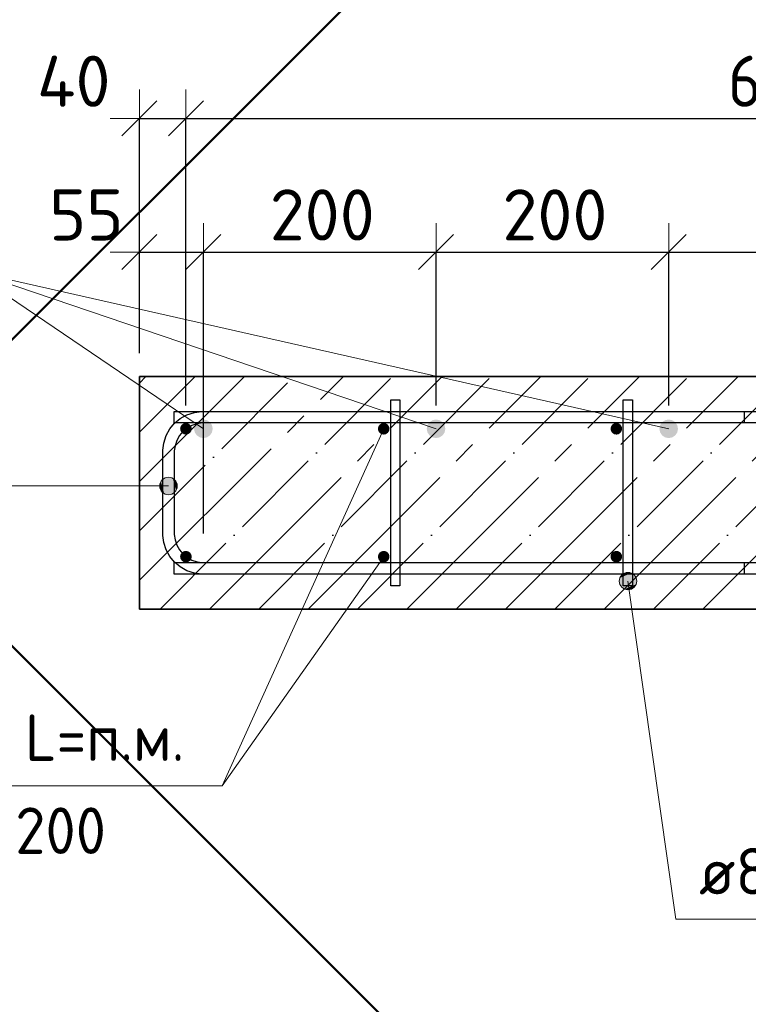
# Model space of a CAD drawing. Header units: millimetres. Extents: x -2995 to 47287, y -2809 to 58122.
# Tile 131 of 143: x 38312 to 38939, y 51518 to 52365. Entities that reach past the tile are written whole.
import ezdxf

# ---------------------------------------------------------------- set-up
doc = ezdxf.new("R2010")
doc.units = ezdxf.units.MM
doc.header["$PDMODE"] = 65
doc.linetypes.add('______11', pattern=[100, 80, -10, 0, -10])
doc.linetypes.add('______5', pattern=[220, 160, -20, 20, -20])
for name, color, linetype, lineweight in [('Standard', 7, 'Continuous', 25), ('Арм.стержн. Арматура края', 96, 'Continuous', 35), ('Арм.стержн. вертикальными 1', 22, 'Continuous', 35), ('Арм.стержн.горизонт. 1', 180, 'Continuous', 35), ('Размерная линия_ общее', 7, 'Continuous', 13)]:
    doc.layers.add(name, color=color, linetype=linetype, lineweight=lineweight)
doc.layers.add('Арм.стержн. вертикальными 2', color=7, linetype='Continuous', lineweight=35, true_color=0x006e00)
doc.layers.add('Арм.стержн.Стяжки', color=7, linetype='Continuous', lineweight=35, true_color=0x501e0f)
doc.styles.add('ISOCPEUR', font='ISOCPEUR')
doc.dimstyles.new('DIMSTYLE_3', dxfattribs={"dimtxt": 44, "dimasz": 50, "dimexe": 0, "dimexo": 0, "dimgap": 22, "dimtad": 2, "dimdec": 0, "dimrnd": 5, "dimzin": 12, "dimdsep": 46, "dimtxsty": 'ISOCPEUR', "dimblk1": 'ALL_ML_STRICH', "dimblk2": 'ALL_ML_STRICH', "dimsah": 1, "dimcen": 0, "dimclrd": 7, "dimclre": 256, "dimclrt": 7, "dimadec": 0, "dimazin": 0, "dimtfac": 1, "dimtdec": 0, "dimtix": 1, "dimtmove": 2, "dimatfit": 3, "dimfxl": 0, "dimtzin": 0, "dimlwd": 0, "dimlwe": -3, "dimarcsym": 0})
doc.dimstyles.new('DIMSTYLE_8', dxfattribs={"dimtxt": 44, "dimasz": 50, "dimexe": 0, "dimexo": 0, "dimgap": 22, "dimtad": 2, "dimdec": 0, "dimrnd": 5, "dimzin": 12, "dimdsep": 46, "dimtxsty": 'ISOCPEUR', "dimblk1": 'ALL_ML_STRICH', "dimblk2": 'ALL_ML_STRICH', "dimsah": 1, "dimcen": 0, "dimclrd": 7, "dimclre": 256, "dimclrt": 7, "dimadec": 0, "dimazin": 0, "dimtfac": 1, "dimtdec": 0, "dimtix": 1, "dimtmove": 2, "dimatfit": 3, "dimfxl": 0, "dimtvp": 1.2, "dimtzin": 0, "dimlwd": 0, "dimlwe": -3, "dimarcsym": 0})

# ---------------------------------------------------------------- blocks, each defined once
blk = doc.blocks.new('ALL_ML_STRICH')
at = {"color": 0, "linetype": 'ByBlock', "lineweight": -2}
for p, q in [((0, -0.5), (0, 0.5)), ((-0.3, -0.3), (0.3, 0.3)), ((-1, 0), (0.5, 0))]:
    blk.add_line(p, q, dxfattribs=at)
blk = doc.blocks.new('*D465')
at = {"layer": 'DEFPOINTS', "color": 7, "linetype": 'Continuous', "lineweight": 13, "transparency": 33554687}
for p in [(38415.24, 52280.28), (38415.24, 52058.34), (38455.24, 52013.34)]:
    blk.add_point(p, dxfattribs=at)
at = {"layer": 'Размерная линия_ общее', "color": 253, "linetype": 'Continuous', "lineweight": -2, "true_color": 0xa0a0a0, "transparency": 33554687}
for p, q in [((38415.24, 52078.34), (38415.24, 52280.28)), ((38455.24, 52033.34), (38455.24, 52280.28))]:
    blk.add_line(p, q, dxfattribs=at)
at = {"layer": 'Размерная линия_ общее', "color": 7, "linetype": 'Continuous', "lineweight": -2, "transparency": 33554687}
blk.add_line((38415.24, 52280.28), (38455.24, 52280.28), dxfattribs=at)
at = {"layer": 'Размерная линия_ общее', "color": 7, "linetype": 'Continuous', "lineweight": 13, "transparency": 33554687, "xscale": 50, "yscale": 50, "zscale": 50, "rotation": 180}
blk.add_blockref('ALL_ML_STRICH', (38415.24, 52280.28), dxfattribs=at)
at = {"layer": 'Размерная линия_ общее', "color": 7, "linetype": 'Continuous', "lineweight": 13, "transparency": 33554687, "xscale": 50, "yscale": 50, "zscale": 50}
blk.add_blockref('ALL_ML_STRICH', (38455.24, 52280.28), dxfattribs=at)
at = {"layer": 'Размерная линия_ общее', "color": 7, "linetype": 'Continuous', "lineweight": 13, "transparency": 33554687, "insert": (38358.82, 52312.28), "char_height": 44, "width": 88, "attachment_point": 5, "style": 'ISOCPEUR'}
blk.add_mtext('\\A1;{40}', dxfattribs=at)
blk = doc.blocks.new('*D466')
at = {"layer": 'DEFPOINTS', "color": 7, "linetype": 'Continuous', "lineweight": 13, "transparency": 33554687}
for p in [(38455.24, 52280.28), (38455.24, 52013.34), (39655.24, 52013.34)]:
    blk.add_point(p, dxfattribs=at)
at = {"layer": 'Размерная линия_ общее', "color": 253, "linetype": 'Continuous', "lineweight": -2, "true_color": 0xa0a0a0, "transparency": 33554687}
for p, q in [((38455.24, 52033.34), (38455.24, 52280.28)), ((39655.24, 52033.34), (39655.24, 52280.28))]:
    blk.add_line(p, q, dxfattribs=at)
at = {"layer": 'Размерная линия_ общее', "color": 7, "linetype": 'Continuous', "lineweight": -2, "transparency": 33554687}
blk.add_line((38455.24, 52280.28), (39655.24, 52280.28), dxfattribs=at)
at = {"layer": 'Размерная линия_ общее', "color": 7, "linetype": 'Continuous', "lineweight": 13, "transparency": 33554687, "xscale": 50, "yscale": 50, "zscale": 50, "rotation": 180}
blk.add_blockref('ALL_ML_STRICH', (38455.24, 52280.28), dxfattribs=at)
at = {"layer": 'Размерная линия_ общее', "color": 7, "linetype": 'Continuous', "lineweight": 13, "transparency": 33554687, "xscale": 50, "yscale": 50, "zscale": 50}
blk.add_blockref('ALL_ML_STRICH', (39655.24, 52280.28), dxfattribs=at)
at = {"layer": 'Размерная линия_ общее', "color": 7, "linetype": 'Continuous', "lineweight": 13, "transparency": 33554687, "insert": (38921.24, 52334.28), "char_height": 44, "width": 2.2, "attachment_point": 1, "line_spacing_factor": 0.60241, "style": 'ISOCPEUR'}
blk.add_mtext('\\W0.91;6х200=1200', dxfattribs=at)
blk = doc.blocks.new('*D469')
at = {"layer": 'DEFPOINTS', "color": 7, "linetype": 'Continuous', "lineweight": 13, "transparency": 33554687}
for p in [(38415.24, 52165.31), (38415.24, 52058.34), (38470.24, 51903.34)]:
    blk.add_point(p, dxfattribs=at)
at = {"layer": 'Размерная линия_ общее', "color": 253, "linetype": 'Continuous', "lineweight": -2, "true_color": 0xa0a0a0, "transparency": 33554687}
for p, q in [((38415.24, 52078.34), (38415.24, 52165.31)), ((38470.24, 51923.34), (38470.24, 52165.31))]:
    blk.add_line(p, q, dxfattribs=at)
at = {"layer": 'Размерная линия_ общее', "color": 7, "linetype": 'Continuous', "lineweight": -2, "transparency": 33554687}
blk.add_line((38415.24, 52165.31), (38470.24, 52165.31), dxfattribs=at)
at = {"layer": 'Размерная линия_ общее', "color": 7, "linetype": 'Continuous', "lineweight": 13, "transparency": 33554687, "xscale": 50, "yscale": 50, "zscale": 50, "rotation": 180}
blk.add_blockref('ALL_ML_STRICH', (38415.24, 52165.31), dxfattribs=at)
at = {"layer": 'Размерная линия_ общее', "color": 7, "linetype": 'Continuous', "lineweight": 13, "transparency": 33554687, "xscale": 50, "yscale": 50, "zscale": 50}
blk.add_blockref('ALL_ML_STRICH', (38470.24, 52165.31), dxfattribs=at)
at = {"layer": 'Размерная линия_ общее', "color": 7, "linetype": 'Continuous', "lineweight": 13, "transparency": 33554687, "insert": (38369.63, 52197.27), "char_height": 44, "width": 88, "attachment_point": 5, "style": 'ISOCPEUR'}
blk.add_mtext('\\A1;{55}', dxfattribs=at)
blk = doc.blocks.new('*D470')
at = {"layer": 'DEFPOINTS', "color": 7, "linetype": 'Continuous', "lineweight": 13, "transparency": 33554687}
for p in [(38470.24, 52165.31), (38670.24, 52013.34), (38470.24, 51903.34)]:
    blk.add_point(p, dxfattribs=at)
at = {"layer": 'Размерная линия_ общее', "color": 253, "linetype": 'Continuous', "lineweight": -2, "true_color": 0xa0a0a0, "transparency": 33554687}
for p, q in [((38470.24, 51923.34), (38470.24, 52165.31)), ((38670.24, 52033.34), (38670.24, 52165.31))]:
    blk.add_line(p, q, dxfattribs=at)
at = {"layer": 'Размерная линия_ общее', "color": 7, "linetype": 'Continuous', "lineweight": -2, "transparency": 33554687}
blk.add_line((38470.24, 52165.31), (38670.24, 52165.31), dxfattribs=at)
at = {"layer": 'Размерная линия_ общее', "color": 7, "linetype": 'Continuous', "lineweight": 13, "transparency": 33554687, "xscale": 50, "yscale": 50, "zscale": 50, "rotation": 180}
blk.add_blockref('ALL_ML_STRICH', (38470.24, 52165.31), dxfattribs=at)
at = {"layer": 'Размерная линия_ общее', "color": 7, "linetype": 'Continuous', "lineweight": 13, "transparency": 33554687, "xscale": 50, "yscale": 50, "zscale": 50}
blk.add_blockref('ALL_ML_STRICH', (38670.24, 52165.31), dxfattribs=at)
at = {"layer": 'Размерная линия_ общее', "color": 7, "linetype": 'Continuous', "lineweight": 13, "transparency": 33554687, "insert": (38572.44, 52197.31), "char_height": 44, "width": 132, "attachment_point": 5, "style": 'ISOCPEUR'}
blk.add_mtext('\\A1;{200}', dxfattribs=at)
blk = doc.blocks.new('*D471')
at = {"layer": 'DEFPOINTS', "color": 7, "linetype": 'Continuous', "lineweight": 13, "transparency": 33554687}
for p in [(38670.24, 52165.31), (38670.24, 52013.34), (38870.24, 52013.34)]:
    blk.add_point(p, dxfattribs=at)
at = {"layer": 'Размерная линия_ общее', "color": 253, "linetype": 'Continuous', "lineweight": -2, "true_color": 0xa0a0a0, "transparency": 33554687}
for p, q in [((38670.24, 52033.34), (38670.24, 52165.31)), ((38870.24, 52033.34), (38870.24, 52165.31))]:
    blk.add_line(p, q, dxfattribs=at)
at = {"layer": 'Размерная линия_ общее', "color": 7, "linetype": 'Continuous', "lineweight": -2, "transparency": 33554687}
blk.add_line((38670.24, 52165.31), (38870.24, 52165.31), dxfattribs=at)
at = {"layer": 'Размерная линия_ общее', "color": 7, "linetype": 'Continuous', "lineweight": 13, "transparency": 33554687, "xscale": 50, "yscale": 50, "zscale": 50, "rotation": 180}
blk.add_blockref('ALL_ML_STRICH', (38670.24, 52165.31), dxfattribs=at)
at = {"layer": 'Размерная линия_ общее', "color": 7, "linetype": 'Continuous', "lineweight": 13, "transparency": 33554687, "xscale": 50, "yscale": 50, "zscale": 50}
blk.add_blockref('ALL_ML_STRICH', (38870.24, 52165.31), dxfattribs=at)
at = {"layer": 'Размерная линия_ общее', "color": 7, "linetype": 'Continuous', "lineweight": 13, "transparency": 33554687, "insert": (38772.44, 52197.31), "char_height": 44, "width": 132, "attachment_point": 5, "style": 'ISOCPEUR'}
blk.add_mtext('\\A1;{200}', dxfattribs=at)
blk = doc.blocks.new('*D472')
at = {"layer": 'DEFPOINTS', "color": 7, "linetype": 'Continuous', "lineweight": 13, "transparency": 33554687}
for p in [(38870.24, 52165.31), (38870.24, 52013.34), (39410.24, 52013.34)]:
    blk.add_point(p, dxfattribs=at)
at = {"layer": 'Размерная линия_ общее', "color": 253, "linetype": 'Continuous', "lineweight": -2, "true_color": 0xa0a0a0, "transparency": 33554687}
for p, q in [((38870.24, 52033.34), (38870.24, 52165.31)), ((39410.24, 52033.34), (39410.24, 52165.31))]:
    blk.add_line(p, q, dxfattribs=at)
at = {"layer": 'Размерная линия_ общее', "color": 7, "linetype": 'Continuous', "lineweight": -2, "transparency": 33554687}
blk.add_line((38870.24, 52165.31), (39410.24, 52165.31), dxfattribs=at)
at = {"layer": 'Размерная линия_ общее', "color": 7, "linetype": 'Continuous', "lineweight": 13, "transparency": 33554687, "xscale": 50, "yscale": 50, "zscale": 50, "rotation": 180}
blk.add_blockref('ALL_ML_STRICH', (38870.24, 52165.31), dxfattribs=at)
at = {"layer": 'Размерная линия_ общее', "color": 7, "linetype": 'Continuous', "lineweight": 13, "transparency": 33554687, "xscale": 50, "yscale": 50, "zscale": 50}
blk.add_blockref('ALL_ML_STRICH', (39410.24, 52165.31), dxfattribs=at)
at = {"layer": 'Размерная линия_ общее', "color": 7, "linetype": 'Continuous', "lineweight": 13, "transparency": 33554687, "insert": (39140.24, 52197.31), "char_height": 44, "width": 132, "attachment_point": 5, "style": 'ISOCPEUR'}
blk.add_mtext('\\A1;{540}', dxfattribs=at)

msp = doc.modelspace()

# ---------------------------------------------------------------- hatches: boundary and pattern name
at = {"layer": 'Арм.стержн. Арматура края', "linetype": 'Continuous', "lineweight": 13, "transparency": 33554687}
for points in [[(38436.49, 51970.61), (38440.24, 51956.66), (38440.24, 51971.66)], [(38440.24, 51971.66), (38440.24, 51956.66), (38443.99, 51957.71)], [(38440.24, 51971.66), (38443.99, 51957.71), (38443.99, 51970.61)], [(38433.79, 51960.41), (38433.79, 51967.91), (38432.74, 51964.16)], [(38433.79, 51967.91), (38436.49, 51957.71), (38436.49, 51970.61)], [(38433.79, 51967.91), (38433.79, 51960.41), (38436.49, 51957.71)], [(38436.49, 51970.61), (38436.49, 51957.71), (38440.24, 51956.66)], [(38443.99, 51970.61), (38443.99, 51957.71), (38446.69, 51960.41)], [(38443.99, 51970.61), (38446.69, 51960.41), (38446.69, 51967.91)], [(38446.69, 51967.91), (38446.69, 51960.41), (38447.74, 51964.16)]]:
    msp.add_hatch(color=7, dxfattribs=at).paths.add_polyline_path(points)
at = {"layer": 'Арм.стержн. вертикальными 1', "linetype": 'Continuous', "lineweight": 50, "transparency": 33554687}
for points in [[(38458.77, 52009.81), (38459.86, 52011.43), (38460.24, 52013.34), (38459.86, 52015.26), (38458.77, 52016.88), (38457.15, 52017.96), (38455.24, 52018.34), (38453.33, 52017.96), (38451.7, 52016.88), (38450.62, 52015.26), (38450.24, 52013.34), (38450.62, 52011.43), (38451.7, 52009.81), (38453.33, 52008.72), (38455.24, 52008.34), (38457.15, 52008.72)], [(38628.77, 52009.81), (38629.86, 52011.43), (38630.24, 52013.34), (38629.86, 52015.26), (38628.77, 52016.88), (38627.15, 52017.96), (38625.24, 52018.34), (38623.33, 52017.96), (38621.7, 52016.88), (38620.62, 52015.26), (38620.24, 52013.34), (38620.62, 52011.43), (38621.7, 52009.81), (38623.33, 52008.72), (38625.24, 52008.34), (38627.15, 52008.72)], [(38828.77, 52009.81), (38829.86, 52011.43), (38830.24, 52013.34), (38829.86, 52015.26), (38828.77, 52016.88), (38827.15, 52017.96), (38825.24, 52018.34), (38823.33, 52017.96), (38821.7, 52016.88), (38820.62, 52015.26), (38820.24, 52013.34), (38820.62, 52011.43), (38821.7, 52009.81), (38823.33, 52008.72), (38825.24, 52008.34), (38827.15, 52008.72)], [(38458.77, 51899.81), (38459.86, 51901.43), (38460.24, 51903.34), (38459.86, 51905.26), (38458.77, 51906.88), (38457.15, 51907.96), (38455.24, 51908.34), (38453.33, 51907.96), (38451.7, 51906.88), (38450.62, 51905.26), (38450.24, 51903.34), (38450.62, 51901.43), (38451.7, 51899.81), (38453.33, 51898.72), (38455.24, 51898.34), (38457.15, 51898.72)], [(38628.77, 51899.81), (38629.86, 51901.43), (38630.24, 51903.34), (38629.86, 51905.26), (38628.77, 51906.88), (38627.15, 51907.96), (38625.24, 51908.34), (38623.33, 51907.96), (38621.7, 51906.88), (38620.62, 51905.26), (38620.24, 51903.34), (38620.62, 51901.43), (38621.7, 51899.81), (38623.33, 51898.72), (38625.24, 51898.34), (38627.15, 51898.72)], [(38828.77, 51899.81), (38829.86, 51901.43), (38830.24, 51903.34), (38829.86, 51905.26), (38828.77, 51906.88), (38827.15, 51907.96), (38825.24, 51908.34), (38823.33, 51907.96), (38821.7, 51906.88), (38820.62, 51905.26), (38820.24, 51903.34), (38820.62, 51901.43), (38821.7, 51899.81), (38823.33, 51898.72), (38825.24, 51898.34), (38827.15, 51898.72)]]:
    msp.add_hatch(color=4, dxfattribs=at).paths.add_polyline_path(points)
at = {"layer": 'Арм.стержн. вертикальными 2', "linetype": 'Continuous', "lineweight": 50, "transparency": 33554687}
for points in [[(38475.9, 52007.69), (38477.63, 52010.28), (38478.24, 52013.34), (38477.63, 52016.4), (38475.9, 52019), (38473.3, 52020.73), (38470.24, 52021.34), (38467.18, 52020.73), (38464.58, 52019), (38462.85, 52016.4), (38462.24, 52013.34), (38462.85, 52010.28), (38464.58, 52007.69), (38467.18, 52005.95), (38470.24, 52005.34), (38473.3, 52005.95)], [(38675.9, 52007.69), (38677.63, 52010.28), (38678.24, 52013.34), (38677.63, 52016.4), (38675.9, 52019), (38673.3, 52020.73), (38670.24, 52021.34), (38667.18, 52020.73), (38664.58, 52019), (38662.85, 52016.4), (38662.24, 52013.34), (38662.85, 52010.28), (38664.58, 52007.69), (38667.18, 52005.95), (38670.24, 52005.34), (38673.3, 52005.95)], [(38875.9, 52007.69), (38877.63, 52010.28), (38878.24, 52013.34), (38877.63, 52016.4), (38875.9, 52019), (38873.3, 52020.73), (38870.24, 52021.34), (38867.18, 52020.73), (38864.58, 52019), (38862.85, 52016.4), (38862.24, 52013.34), (38862.85, 52010.28), (38864.58, 52007.69), (38867.18, 52005.95), (38870.24, 52005.34), (38873.3, 52005.95)]]:
    msp.add_hatch(color=7, dxfattribs=at).paths.add_polyline_path(points)
at = {"layer": 'Арм.стержн.Стяжки', "linetype": 'Continuous', "lineweight": 13, "transparency": 33554687}
for points in [[(38828.33, 51885.15), (38841.1, 51886.96), (38838.05, 51889.25)], [(38828.33, 51885.15), (38838.05, 51889.25), (38830.62, 51888.21)], [(38830.62, 51888.21), (38838.05, 51889.25), (38834.19, 51889.77)], [(38827.81, 51881.29), (38842.67, 51883.39), (38841.1, 51886.96)], [(38827.81, 51881.29), (38841.1, 51886.96), (38828.33, 51885.15)], [(38829.38, 51877.73), (38842.67, 51883.39), (38827.81, 51881.29)], [(38829.38, 51877.73), (38842.15, 51879.53), (38842.67, 51883.39)], [(38832.43, 51875.43), (38842.15, 51879.53), (38829.38, 51877.73)], [(38832.43, 51875.43), (38839.85, 51876.48), (38842.15, 51879.53)], [(38839.85, 51876.48), (38832.43, 51875.43), (38836.29, 51874.92)]]:
    msp.add_hatch(color=7, dxfattribs=at).paths.add_polyline_path(points)

# ---------------------------------------------------------------- linework, layer by layer
at = {"layer": 'Standard', "color": 253, "linetype": '______11', "lineweight": -3, "true_color": 0xababab, "transparency": 33554687}
for p, q in [((38415.24, 52010.29), (38463.3, 52058.34)), ((38415.24, 51925.43), (38548.15, 52058.34)), ((38433, 51858.34), (38633, 52058.34)), ((38517.86, 51858.34), (38717.86, 52058.34)), ((38602.71, 51858.34), (38802.71, 52058.34)), ((38687.56, 51858.34), (38887.56, 52058.34)), ((38772.41, 51858.34), (38972.41, 52058.34)), ((38857.27, 51858.34), (39057.27, 52058.34))]:
    msp.add_line(p, q, dxfattribs=at)
at = {"layer": 'Standard', "color": 253, "linetype": '______5', "lineweight": -3, "true_color": 0xababab, "transparency": 33554687}
for p, q in [((38415.24, 52052.71), (38420.87, 52058.34)), ((38415.24, 51967.86), (38505.72, 52058.34)), ((38415.24, 51883.01), (38590.58, 52058.34)), ((38475.43, 51858.34), (38675.43, 52058.34)), ((38560.28, 51858.34), (38760.28, 52058.34)), ((38645.13, 51858.34), (38845.13, 52058.34)), ((38729.99, 51858.34), (38929.99, 52058.34)), ((38814.84, 51858.34), (39014.84, 52058.34)), ((38899.69, 51858.34), (39099.69, 52058.34))]:
    msp.add_line(p, q, dxfattribs=at)
at = {"layer": 'Standard', "color": 7, "linetype": 'Continuous', "lineweight": 35, "transparency": 33554687}
for p, q in [((38415.24, 52058.34), (38415.24, 51858.34)), ((39865.24, 52058.34), (38415.24, 52058.34)), ((38415.24, 51858.34), (39865.24, 51858.34))]:
    msp.add_line(p, q, dxfattribs=at)
at = {"layer": 'Standard', "color": 7, "linetype": 'Continuous', "lineweight": 13, "transparency": 33554687}
msp.add_line((38625.24, 52013.34), (38486.38, 51706.36), dxfattribs=at)
at = {"layer": 'Standard', "color": 7, "linetype": 'Continuous', "lineweight": 50, "transparency": 33554687}
msp.add_lwpolyline([(38173.82, 51958.34), (39140.24, 50991.92), (40106.66, 51958.34), (39140.24, 52924.76), (38173.82, 51958.34)], dxfattribs=at)
at = {"layer": 'Арм.стержн. Арматура края', "color": 7, "linetype": 'Continuous', "lineweight": 13, "transparency": 33554687}
for p, q in [((38440.24, 51971.66), (38440.24, 51971.66)), ((37937.15, 51964.16), (38333.15, 51964.16)), ((38333.15, 51964.16), (38440.24, 51964.16)), ((38432.74, 51964.16), (38432.74, 51964.16)), ((38447.74, 51964.16), (38447.74, 51964.16)), ((38440.24, 51956.66), (38440.24, 51956.66))]:
    msp.add_line(p, q, dxfattribs=at)
at = {"layer": 'Арм.стержн. Арматура края', "color": 4, "linetype": 'Continuous', "lineweight": 25, "transparency": 33554687}
msp.add_lwpolyline([(38935.24, 52018.34), (38469.28, 52018.34), (38464.76, 52017.71), (38460.18, 52016.2), (38455.99, 52013.86), (38452.58, 52011.01), (38449.73, 52007.59), (38447.38, 52003.4), (38445.87, 51998.82), (38445.24, 51994.3), (38445.24, 51922.38), (38445.87, 51917.86), (38447.38, 51913.28), (38449.73, 51909.09), (38452.58, 51905.68), (38455.99, 51902.83), (38460.18, 51900.48), (38464.76, 51898.97), (38469.28, 51898.34), (38935.24, 51898.34), (38935.24, 51888.34), (38468.59, 51888.34), (38462.49, 51889.19), (38456.14, 51891.28), (38450.29, 51894.56), (38445.48, 51898.58), (38441.46, 51903.39), (38438.18, 51909.24), (38436.09, 51915.59), (38435.24, 51921.69), (38435.24, 51995), (38436.09, 52001.1), (38438.18, 52007.45), (38441.46, 52013.29), (38445.48, 52018.11), (38450.29, 52022.13), (38456.14, 52025.4), (38462.49, 52027.49), (38468.59, 52028.34), (38935.24, 52028.34), (38935.24, 52018.34)], dxfattribs=at)
msp.add_lwpolyline([(38935.24, 52018.34), (38469.28, 52018.34), (38464.76, 52017.71), (38460.18, 52016.2), (38455.99, 52013.86), (38452.58, 52011.01), (38449.73, 52007.59), (38447.38, 52003.4), (38445.87, 51998.82), (38445.24, 51994.3), (38445.24, 51922.38), (38445.87, 51917.86), (38447.38, 51913.28), (38449.73, 51909.09), (38452.58, 51905.68), (38455.99, 51902.83), (38460.18, 51900.48), (38464.76, 51898.97), (38469.28, 51898.34), (38935.24, 51898.34), (38935.24, 51888.34), (38468.59, 51888.34), (38462.49, 51889.19), (38456.14, 51891.28), (38450.29, 51894.56), (38445.48, 51898.58), (38441.46, 51903.39), (38438.18, 51909.24), (38436.09, 51915.59), (38435.24, 51921.69), (38435.24, 51995), (38436.09, 52001.1), (38438.18, 52007.45), (38441.46, 52013.29), (38445.48, 52018.11), (38450.29, 52022.13), (38456.14, 52025.4), (38462.49, 52027.49), (38468.59, 52028.34), (38935.24, 52028.34), (38935.24, 52018.34)], dxfattribs=at)
msp.add_lwpolyline([(38935.24, 52018.34), (38469.28, 52018.34), (38464.76, 52017.71), (38460.18, 52016.2), (38455.99, 52013.86), (38452.58, 52011.01), (38449.73, 52007.59), (38447.38, 52003.4), (38445.87, 51998.82), (38445.24, 51994.3), (38445.24, 51922.38), (38445.87, 51917.86), (38447.38, 51913.28), (38449.73, 51909.09), (38452.58, 51905.68), (38455.99, 51902.83), (38460.18, 51900.48), (38464.76, 51898.97), (38469.28, 51898.34), (38935.24, 51898.34), (38935.24, 51888.34), (38468.59, 51888.34), (38462.49, 51889.19), (38456.14, 51891.28), (38450.29, 51894.56), (38445.48, 51898.58), (38441.46, 51903.39), (38438.18, 51909.24), (38436.09, 51915.59), (38435.24, 51921.69), (38435.24, 51995), (38436.09, 52001.1), (38438.18, 52007.45), (38441.46, 52013.29), (38445.48, 52018.11), (38450.29, 52022.13), (38456.14, 52025.4), (38462.49, 52027.49), (38468.59, 52028.34), (38935.24, 52028.34), (38935.24, 52018.34)], dxfattribs=at)
msp.add_lwpolyline([(38935.24, 52018.34), (38469.28, 52018.34), (38464.76, 52017.71), (38460.18, 52016.2), (38455.99, 52013.86), (38452.58, 52011.01), (38449.73, 52007.59), (38447.38, 52003.4), (38445.87, 51998.82), (38445.24, 51994.3), (38445.24, 51922.38), (38445.87, 51917.86), (38447.38, 51913.28), (38449.73, 51909.09), (38452.58, 51905.68), (38455.99, 51902.83), (38460.18, 51900.48), (38464.76, 51898.97), (38469.28, 51898.34), (38935.24, 51898.34), (38935.24, 51888.34), (38468.59, 51888.34), (38462.49, 51889.19), (38456.14, 51891.28), (38450.29, 51894.56), (38445.48, 51898.58), (38441.46, 51903.39), (38438.18, 51909.24), (38436.09, 51915.59), (38435.24, 51921.69), (38435.24, 51995), (38436.09, 52001.1), (38438.18, 52007.45), (38441.46, 52013.29), (38445.48, 52018.11), (38450.29, 52022.13), (38456.14, 52025.4), (38462.49, 52027.49), (38468.59, 52028.34), (38935.24, 52028.34), (38935.24, 52018.34)], dxfattribs=at)
msp.add_lwpolyline([(38935.24, 52018.34), (38469.28, 52018.34), (38464.76, 52017.71), (38460.18, 52016.2), (38455.99, 52013.86), (38452.58, 52011.01), (38449.73, 52007.59), (38447.38, 52003.4), (38445.87, 51998.82), (38445.24, 51994.3), (38445.24, 51922.38), (38445.87, 51917.86), (38447.38, 51913.28), (38449.73, 51909.09), (38452.58, 51905.68), (38455.99, 51902.83), (38460.18, 51900.48), (38464.76, 51898.97), (38469.28, 51898.34), (38935.24, 51898.34), (38935.24, 51888.34), (38468.59, 51888.34), (38462.49, 51889.19), (38456.14, 51891.28), (38450.29, 51894.56), (38445.48, 51898.58), (38441.46, 51903.39), (38438.18, 51909.24), (38436.09, 51915.59), (38435.24, 51921.69), (38435.24, 51995), (38436.09, 52001.1), (38438.18, 52007.45), (38441.46, 52013.29), (38445.48, 52018.11), (38450.29, 52022.13), (38456.14, 52025.4), (38462.49, 52027.49), (38468.59, 52028.34), (38935.24, 52028.34), (38935.24, 52018.34)], dxfattribs=at)
msp.add_lwpolyline([(38935.24, 52018.34), (38469.28, 52018.34), (38464.76, 52017.71), (38460.18, 52016.2), (38455.99, 52013.86), (38452.58, 52011.01), (38449.73, 52007.59), (38447.38, 52003.4), (38445.87, 51998.82), (38445.24, 51994.3), (38445.24, 51922.38), (38445.87, 51917.86), (38447.38, 51913.28), (38449.73, 51909.09), (38452.58, 51905.68), (38455.99, 51902.83), (38460.18, 51900.48), (38464.76, 51898.97), (38469.28, 51898.34), (38935.24, 51898.34), (38935.24, 51888.34), (38468.59, 51888.34), (38462.49, 51889.19), (38456.14, 51891.28), (38450.29, 51894.56), (38445.48, 51898.58), (38441.46, 51903.39), (38438.18, 51909.24), (38436.09, 51915.59), (38435.24, 51921.69), (38435.24, 51995), (38436.09, 52001.1), (38438.18, 52007.45), (38441.46, 52013.29), (38445.48, 52018.11), (38450.29, 52022.13), (38456.14, 52025.4), (38462.49, 52027.49), (38468.59, 52028.34), (38935.24, 52028.34), (38935.24, 52018.34)], dxfattribs=at)
msp.add_lwpolyline([(38935.24, 52018.34), (38469.28, 52018.34), (38464.76, 52017.71), (38460.18, 52016.2), (38455.99, 52013.86), (38452.58, 52011.01), (38449.73, 52007.59), (38447.38, 52003.4), (38445.87, 51998.82), (38445.24, 51994.3), (38445.24, 51922.38), (38445.87, 51917.86), (38447.38, 51913.28), (38449.73, 51909.09), (38452.58, 51905.68), (38455.99, 51902.83), (38460.18, 51900.48), (38464.76, 51898.97), (38469.28, 51898.34), (38935.24, 51898.34), (38935.24, 51888.34), (38468.59, 51888.34), (38462.49, 51889.19), (38456.14, 51891.28), (38450.29, 51894.56), (38445.48, 51898.58), (38441.46, 51903.39), (38438.18, 51909.24), (38436.09, 51915.59), (38435.24, 51921.69), (38435.24, 51995), (38436.09, 52001.1), (38438.18, 52007.45), (38441.46, 52013.29), (38445.48, 52018.11), (38450.29, 52022.13), (38456.14, 52025.4), (38462.49, 52027.49), (38468.59, 52028.34), (38935.24, 52028.34), (38935.24, 52018.34)], dxfattribs=at)
msp.add_lwpolyline([(38935.24, 52018.34), (38469.28, 52018.34), (38464.76, 52017.71), (38460.18, 52016.2), (38455.99, 52013.86), (38452.58, 52011.01), (38449.73, 52007.59), (38447.38, 52003.4), (38445.87, 51998.82), (38445.24, 51994.3), (38445.24, 51922.38), (38445.87, 51917.86), (38447.38, 51913.28), (38449.73, 51909.09), (38452.58, 51905.68), (38455.99, 51902.83), (38460.18, 51900.48), (38464.76, 51898.97), (38469.28, 51898.34), (38935.24, 51898.34), (38935.24, 51888.34), (38468.59, 51888.34), (38462.49, 51889.19), (38456.14, 51891.28), (38450.29, 51894.56), (38445.48, 51898.58), (38441.46, 51903.39), (38438.18, 51909.24), (38436.09, 51915.59), (38435.24, 51921.69), (38435.24, 51995), (38436.09, 52001.1), (38438.18, 52007.45), (38441.46, 52013.29), (38445.48, 52018.11), (38450.29, 52022.13), (38456.14, 52025.4), (38462.49, 52027.49), (38468.59, 52028.34), (38935.24, 52028.34), (38935.24, 52018.34)], dxfattribs=at)
msp.add_lwpolyline([(38935.24, 52018.34), (38469.28, 52018.34), (38464.76, 52017.71), (38460.18, 52016.2), (38455.99, 52013.86), (38452.58, 52011.01), (38449.73, 52007.59), (38447.38, 52003.4), (38445.87, 51998.82), (38445.24, 51994.3), (38445.24, 51922.38), (38445.87, 51917.86), (38447.38, 51913.28), (38449.73, 51909.09), (38452.58, 51905.68), (38455.99, 51902.83), (38460.18, 51900.48), (38464.76, 51898.97), (38469.28, 51898.34), (38935.24, 51898.34), (38935.24, 51888.34), (38468.59, 51888.34), (38462.49, 51889.19), (38456.14, 51891.28), (38450.29, 51894.56), (38445.48, 51898.58), (38441.46, 51903.39), (38438.18, 51909.24), (38436.09, 51915.59), (38435.24, 51921.69), (38435.24, 51995), (38436.09, 52001.1), (38438.18, 52007.45), (38441.46, 52013.29), (38445.48, 52018.11), (38450.29, 52022.13), (38456.14, 52025.4), (38462.49, 52027.49), (38468.59, 52028.34), (38935.24, 52028.34), (38935.24, 52018.34)], dxfattribs=at)
msp.add_lwpolyline([(38935.24, 52018.34), (38469.28, 52018.34), (38464.76, 52017.71), (38460.18, 52016.2), (38455.99, 52013.86), (38452.58, 52011.01), (38449.73, 52007.59), (38447.38, 52003.4), (38445.87, 51998.82), (38445.24, 51994.3), (38445.24, 51922.38), (38445.87, 51917.86), (38447.38, 51913.28), (38449.73, 51909.09), (38452.58, 51905.68), (38455.99, 51902.83), (38460.18, 51900.48), (38464.76, 51898.97), (38469.28, 51898.34), (38935.24, 51898.34), (38935.24, 51888.34), (38468.59, 51888.34), (38462.49, 51889.19), (38456.14, 51891.28), (38450.29, 51894.56), (38445.48, 51898.58), (38441.46, 51903.39), (38438.18, 51909.24), (38436.09, 51915.59), (38435.24, 51921.69), (38435.24, 51995), (38436.09, 52001.1), (38438.18, 52007.45), (38441.46, 52013.29), (38445.48, 52018.11), (38450.29, 52022.13), (38456.14, 52025.4), (38462.49, 52027.49), (38468.59, 52028.34), (38935.24, 52028.34), (38935.24, 52018.34)], dxfattribs=at)
msp.add_lwpolyline([(38935.24, 52018.34), (38469.28, 52018.34), (38464.76, 52017.71), (38460.18, 52016.2), (38455.99, 52013.86), (38452.58, 52011.01), (38449.73, 52007.59), (38447.38, 52003.4), (38445.87, 51998.82), (38445.24, 51994.3), (38445.24, 51922.38), (38445.87, 51917.86), (38447.38, 51913.28), (38449.73, 51909.09), (38452.58, 51905.68), (38455.99, 51902.83), (38460.18, 51900.48), (38464.76, 51898.97), (38469.28, 51898.34), (38935.24, 51898.34), (38935.24, 51888.34), (38468.59, 51888.34), (38462.49, 51889.19), (38456.14, 51891.28), (38450.29, 51894.56), (38445.48, 51898.58), (38441.46, 51903.39), (38438.18, 51909.24), (38436.09, 51915.59), (38435.24, 51921.69), (38435.24, 51995), (38436.09, 52001.1), (38438.18, 52007.45), (38441.46, 52013.29), (38445.48, 52018.11), (38450.29, 52022.13), (38456.14, 52025.4), (38462.49, 52027.49), (38468.59, 52028.34), (38935.24, 52028.34), (38935.24, 52018.34)], dxfattribs=at)
msp.add_lwpolyline([(38935.24, 52018.34), (38469.28, 52018.34), (38464.76, 52017.71), (38460.18, 52016.2), (38455.99, 52013.86), (38452.58, 52011.01), (38449.73, 52007.59), (38447.38, 52003.4), (38445.87, 51998.82), (38445.24, 51994.3), (38445.24, 51922.38), (38445.87, 51917.86), (38447.38, 51913.28), (38449.73, 51909.09), (38452.58, 51905.68), (38455.99, 51902.83), (38460.18, 51900.48), (38464.76, 51898.97), (38469.28, 51898.34), (38935.24, 51898.34), (38935.24, 51888.34), (38468.59, 51888.34), (38462.49, 51889.19), (38456.14, 51891.28), (38450.29, 51894.56), (38445.48, 51898.58), (38441.46, 51903.39), (38438.18, 51909.24), (38436.09, 51915.59), (38435.24, 51921.69), (38435.24, 51995), (38436.09, 52001.1), (38438.18, 52007.45), (38441.46, 52013.29), (38445.48, 52018.11), (38450.29, 52022.13), (38456.14, 52025.4), (38462.49, 52027.49), (38468.59, 52028.34), (38935.24, 52028.34), (38935.24, 52018.34)], dxfattribs=at)
msp.add_lwpolyline([(38935.24, 52018.34), (38469.28, 52018.34), (38464.76, 52017.71), (38460.18, 52016.2), (38455.99, 52013.86), (38452.58, 52011.01), (38449.73, 52007.59), (38447.38, 52003.4), (38445.87, 51998.82), (38445.24, 51994.3), (38445.24, 51922.38), (38445.87, 51917.86), (38447.38, 51913.28), (38449.73, 51909.09), (38452.58, 51905.68), (38455.99, 51902.83), (38460.18, 51900.48), (38464.76, 51898.97), (38469.28, 51898.34), (38935.24, 51898.34), (38935.24, 51888.34), (38468.59, 51888.34), (38462.49, 51889.19), (38456.14, 51891.28), (38450.29, 51894.56), (38445.48, 51898.58), (38441.46, 51903.39), (38438.18, 51909.24), (38436.09, 51915.59), (38435.24, 51921.69), (38435.24, 51995), (38436.09, 52001.1), (38438.18, 52007.45), (38441.46, 52013.29), (38445.48, 52018.11), (38450.29, 52022.13), (38456.14, 52025.4), (38462.49, 52027.49), (38468.59, 52028.34), (38935.24, 52028.34), (38935.24, 52018.34)], dxfattribs=at)
msp.add_lwpolyline([(38935.24, 52018.34), (38469.28, 52018.34), (38464.76, 52017.71), (38460.18, 52016.2), (38455.99, 52013.86), (38452.58, 52011.01), (38449.73, 52007.59), (38447.38, 52003.4), (38445.87, 51998.82), (38445.24, 51994.3), (38445.24, 51922.38), (38445.87, 51917.86), (38447.38, 51913.28), (38449.73, 51909.09), (38452.58, 51905.68), (38455.99, 51902.83), (38460.18, 51900.48), (38464.76, 51898.97), (38469.28, 51898.34), (38935.24, 51898.34), (38935.24, 51888.34), (38468.59, 51888.34), (38462.49, 51889.19), (38456.14, 51891.28), (38450.29, 51894.56), (38445.48, 51898.58), (38441.46, 51903.39), (38438.18, 51909.24), (38436.09, 51915.59), (38435.24, 51921.69), (38435.24, 51995), (38436.09, 52001.1), (38438.18, 52007.45), (38441.46, 52013.29), (38445.48, 52018.11), (38450.29, 52022.13), (38456.14, 52025.4), (38462.49, 52027.49), (38468.59, 52028.34), (38935.24, 52028.34), (38935.24, 52018.34)], dxfattribs=at)
msp.add_lwpolyline([(38935.24, 52018.34), (38469.28, 52018.34), (38464.76, 52017.71), (38460.18, 52016.2), (38455.99, 52013.86), (38452.58, 52011.01), (38449.73, 52007.59), (38447.38, 52003.4), (38445.87, 51998.82), (38445.24, 51994.3), (38445.24, 51922.38), (38445.87, 51917.86), (38447.38, 51913.28), (38449.73, 51909.09), (38452.58, 51905.68), (38455.99, 51902.83), (38460.18, 51900.48), (38464.76, 51898.97), (38469.28, 51898.34), (38935.24, 51898.34), (38935.24, 51888.34), (38468.59, 51888.34), (38462.49, 51889.19), (38456.14, 51891.28), (38450.29, 51894.56), (38445.48, 51898.58), (38441.46, 51903.39), (38438.18, 51909.24), (38436.09, 51915.59), (38435.24, 51921.69), (38435.24, 51995), (38436.09, 52001.1), (38438.18, 52007.45), (38441.46, 52013.29), (38445.48, 52018.11), (38450.29, 52022.13), (38456.14, 52025.4), (38462.49, 52027.49), (38468.59, 52028.34), (38935.24, 52028.34), (38935.24, 52018.34)], dxfattribs=at)
at = {"layer": 'Арм.стержн. Арматура края', "color": 7, "linetype": 'Continuous', "lineweight": 13, "transparency": 33554687}
msp.add_circle((38440.24, 51964.16), 7.5, dxfattribs=at)
at = {"layer": 'Арм.стержн. вертикальными 1', "color": 7, "linetype": 'Continuous', "lineweight": 13, "transparency": 33554687}
for p, q in [((38486.38, 51706.36), (38625.24, 51903.34)), ((38198.38, 51706.36), (38486.38, 51706.36))]:
    msp.add_line(p, q, dxfattribs=at)
at = {"layer": 'Арм.стержн. вертикальными 2', "color": 7, "linetype": 'Continuous', "lineweight": 13, "transparency": 33554687}
for q in [(38670.24, 52013.34), (38470.24, 52013.34), (38870.24, 52013.34)]:
    msp.add_line((38269.86, 52149.21), q, dxfattribs=at)
at = {"layer": 'Арм.стержн.горизонт. 1', "color": 52, "linetype": 'Continuous', "lineweight": 25, "transparency": 33554687}
for p, q in [((39865.24, 52058.34), (38415.24, 52058.34)), ((39865.24, 51858.34), (38415.24, 51858.34))]:
    msp.add_line(p, q, dxfattribs=at)
at = {"layer": 'Арм.стержн.горизонт. 1', "color": 4, "linetype": 'Continuous', "lineweight": 25, "transparency": 33554687}
for points in [[(38445.24, 52028.34), (39835.24, 52028.34), (39835.24, 52018.34), (38445.24, 52018.34), (38445.24, 52028.34)], [(38445.24, 52028.34), (39835.24, 52028.34), (39835.24, 52018.34), (38445.24, 52018.34), (38445.24, 52028.34)], [(38445.24, 52028.34), (39835.24, 52028.34), (39835.24, 52018.34), (38445.24, 52018.34), (38445.24, 52028.34)], [(38445.24, 52028.34), (39835.24, 52028.34), (39835.24, 52018.34), (38445.24, 52018.34), (38445.24, 52028.34)], [(38445.24, 52028.34), (39835.24, 52028.34), (39835.24, 52018.34), (38445.24, 52018.34), (38445.24, 52028.34)], [(38445.24, 52028.34), (39835.24, 52028.34), (39835.24, 52018.34), (38445.24, 52018.34), (38445.24, 52028.34)], [(38445.24, 52028.34), (39835.24, 52028.34), (39835.24, 52018.34), (38445.24, 52018.34), (38445.24, 52028.34)], [(38445.24, 52028.34), (39835.24, 52028.34), (39835.24, 52018.34), (38445.24, 52018.34), (38445.24, 52028.34)], [(38445.24, 52028.34), (39835.24, 52028.34), (39835.24, 52018.34), (38445.24, 52018.34), (38445.24, 52028.34)], [(38445.24, 52028.34), (39835.24, 52028.34), (39835.24, 52018.34), (38445.24, 52018.34), (38445.24, 52028.34)], [(38445.24, 52028.34), (39835.24, 52028.34), (39835.24, 52018.34), (38445.24, 52018.34), (38445.24, 52028.34)], [(38445.24, 52028.34), (39835.24, 52028.34), (39835.24, 52018.34), (38445.24, 52018.34), (38445.24, 52028.34)], [(38445.24, 52028.34), (39835.24, 52028.34), (39835.24, 52018.34), (38445.24, 52018.34), (38445.24, 52028.34)], [(38445.24, 52028.34), (39835.24, 52028.34), (39835.24, 52018.34), (38445.24, 52018.34), (38445.24, 52028.34)], [(38445.24, 52028.34), (39835.24, 52028.34), (39835.24, 52018.34), (38445.24, 52018.34), (38445.24, 52028.34)], [(38445.24, 51898.34), (39835.24, 51898.34), (39835.24, 51888.34), (38445.24, 51888.34), (38445.24, 51898.34)], [(38445.24, 51898.34), (39835.24, 51898.34), (39835.24, 51888.34), (38445.24, 51888.34), (38445.24, 51898.34)], [(38445.24, 51898.34), (39835.24, 51898.34), (39835.24, 51888.34), (38445.24, 51888.34), (38445.24, 51898.34)], [(38445.24, 51898.34), (39835.24, 51898.34), (39835.24, 51888.34), (38445.24, 51888.34), (38445.24, 51898.34)], [(38445.24, 51898.34), (39835.24, 51898.34), (39835.24, 51888.34), (38445.24, 51888.34), (38445.24, 51898.34)], [(38445.24, 51898.34), (39835.24, 51898.34), (39835.24, 51888.34), (38445.24, 51888.34), (38445.24, 51898.34)], [(38445.24, 51898.34), (39835.24, 51898.34), (39835.24, 51888.34), (38445.24, 51888.34), (38445.24, 51898.34)], [(38445.24, 51898.34), (39835.24, 51898.34), (39835.24, 51888.34), (38445.24, 51888.34), (38445.24, 51898.34)], [(38445.24, 51898.34), (39835.24, 51898.34), (39835.24, 51888.34), (38445.24, 51888.34), (38445.24, 51898.34)], [(38445.24, 51898.34), (39835.24, 51898.34), (39835.24, 51888.34), (38445.24, 51888.34), (38445.24, 51898.34)], [(38445.24, 51898.34), (39835.24, 51898.34), (39835.24, 51888.34), (38445.24, 51888.34), (38445.24, 51898.34)], [(38445.24, 51898.34), (39835.24, 51898.34), (39835.24, 51888.34), (38445.24, 51888.34), (38445.24, 51898.34)], [(38445.24, 51898.34), (39835.24, 51898.34), (39835.24, 51888.34), (38445.24, 51888.34), (38445.24, 51898.34)], [(38445.24, 51898.34), (39835.24, 51898.34), (39835.24, 51888.34), (38445.24, 51888.34), (38445.24, 51898.34)], [(38445.24, 51898.34), (39835.24, 51898.34), (39835.24, 51888.34), (38445.24, 51888.34), (38445.24, 51898.34)]]:
    msp.add_lwpolyline(points, dxfattribs=at)
at = {"layer": 'Арм.стержн.Стяжки', "color": 7, "linetype": 'Continuous', "lineweight": 13, "transparency": 33554687}
for p, q in [((38834.19, 51889.77), (38834.19, 51889.77)), ((38827.81, 51881.29), (38827.81, 51881.29)), ((38876.32, 51591.45), (38835.24, 51882.34)), ((38842.67, 51883.39), (38842.67, 51883.39)), ((38836.29, 51874.92), (38836.29, 51874.92)), ((38876.32, 51591.45), (39240.32, 51591.45))]:
    msp.add_line(p, q, dxfattribs=at)
at = {"layer": 'Арм.стержн.Стяжки', "color": 40, "linetype": 'Continuous', "lineweight": 25, "transparency": 33554687}
for points in [[(38639.24, 52038.34), (38639.24, 51878.34), (38631.24, 51878.34), (38631.24, 52038.34), (38639.24, 52038.34)], [(38639.24, 52038.34), (38639.24, 51878.34), (38631.24, 51878.34), (38631.24, 52038.34), (38639.24, 52038.34)], [(38639.24, 52038.34), (38639.24, 51878.34), (38631.24, 51878.34), (38631.24, 52038.34), (38639.24, 52038.34)], [(38639.24, 52038.34), (38639.24, 51878.34), (38631.24, 51878.34), (38631.24, 52038.34), (38639.24, 52038.34)], [(38639.24, 52038.34), (38639.24, 51878.34), (38631.24, 51878.34), (38631.24, 52038.34), (38639.24, 52038.34)], [(38639.24, 52038.34), (38639.24, 51878.34), (38631.24, 51878.34), (38631.24, 52038.34), (38639.24, 52038.34)], [(38639.24, 52038.34), (38639.24, 51878.34), (38631.24, 51878.34), (38631.24, 52038.34), (38639.24, 52038.34)], [(38839.24, 52038.34), (38839.24, 51878.34), (38831.24, 51878.34), (38831.24, 52038.34), (38839.24, 52038.34)], [(38839.24, 52038.34), (38839.24, 51878.34), (38831.24, 51878.34), (38831.24, 52038.34), (38839.24, 52038.34)], [(38839.24, 52038.34), (38839.24, 51878.34), (38831.24, 51878.34), (38831.24, 52038.34), (38839.24, 52038.34)], [(38839.24, 52038.34), (38839.24, 51878.34), (38831.24, 51878.34), (38831.24, 52038.34), (38839.24, 52038.34)], [(38839.24, 52038.34), (38839.24, 51878.34), (38831.24, 51878.34), (38831.24, 52038.34), (38839.24, 52038.34)], [(38839.24, 52038.34), (38839.24, 51878.34), (38831.24, 51878.34), (38831.24, 52038.34), (38839.24, 52038.34)], [(38839.24, 52038.34), (38839.24, 51878.34), (38831.24, 51878.34), (38831.24, 52038.34), (38839.24, 52038.34)]]:
    msp.add_lwpolyline(points, dxfattribs=at)
at = {"layer": 'Арм.стержн.Стяжки', "color": 7, "linetype": 'Continuous', "lineweight": 13, "transparency": 33554687}
msp.add_circle((38835.24, 51882.34), 7.5, dxfattribs=at)

# ---------------------------------------------------------------- texts
at = {"layer": 'Арм.стержн. вертикальными 1', "color": 7, "linetype": 'Continuous', "lineweight": 25, "transparency": 33554687, "char_height": 40, "attachment_point": 7, "style": 'ISOCPEUR'}
for s, insert, width in [('\\W0.94;ø10 L=п.м.', (38218.38, 51727.69), 266.6442), ('\\W0.95;ш.200 ', (38264.38, 51647.69), 174.9328)]:
    msp.add_mtext(s, dxfattribs=dict(at, insert=insert, width=width))
at = {"layer": 'Арм.стержн.Стяжки', "color": 7, "linetype": 'Continuous', "lineweight": 25, "transparency": 33554687, "insert": (38896.32, 51612.78), "char_height": 40, "width": 343.3685, "attachment_point": 7, "style": 'ISOCPEUR'}
msp.add_mtext('\\W0.98;ø8 L=290mm ', dxfattribs=at)

# ---------------------------------------------------------------- dimensions: what is measured, and where the dimension line sits
at = {"layer": 'Размерная линия_ общее', "color": 7, "linetype": 'Continuous', "lineweight": 13, "transparency": 33554687}
for base, p1, p2, dimstyle, picture, middle in [((38455.24, 52280.28), (38415.24, 52078.34), (38455.24, 52033.34), 'DIMSTYLE_8', '*D465', (38358.82, 52312.28)), ((38470.24, 52165.31), (38415.24, 52078.34), (38470.24, 51923.34), 'DIMSTYLE_8', '*D469', (38369.63, 52197.27)), ((38670.24, 52165.31), (38470.24, 51923.34), (38670.24, 52033.34), 'DIMSTYLE_3', '*D470', (38572.44, 52197.31)), ((38870.24, 52165.31), (38670.24, 52033.34), (38870.24, 52033.34), 'DIMSTYLE_3', '*D471', (38772.44, 52197.31)), ((39410.24, 52165.31), (38870.24, 52033.34), (39410.24, 52033.34), 'DIMSTYLE_3', '*D472', (39140.24, 52197.31))]:
    dim = msp.add_linear_dim(base=base, p1=p1, p2=p2, dimstyle=dimstyle, override={"dimpost": '<>', "dimclrd": 7, "dimclre": 253, "dimclrt": 7, "dimlwd": 0, "dimlwe": 65533}, dxfattribs=at)
    dim.commit()
    dim.dimension.update_dxf_attribs({"geometry": picture, "text_midpoint": middle, "dimtype": 160})
dim = msp.add_linear_dim(base=(39655.24, 52280.28), p1=(38455.24, 52033.34), p2=(39655.24, 52033.34), text='\\W0.91;6х200=1200', dimstyle='DIMSTYLE_3', override={"dimpost": '<>', "dimclrd": 7, "dimclre": 253, "dimclrt": 7, "dimlwd": 0, "dimlwe": 65533}, dxfattribs=at)
dim.commit()
dim.dimension.update_dxf_attribs({"geometry": '*D466', "text_midpoint": (39055.24, 52302.28), "dimtype": 160})

doc.saveas('drawing.dxf')
